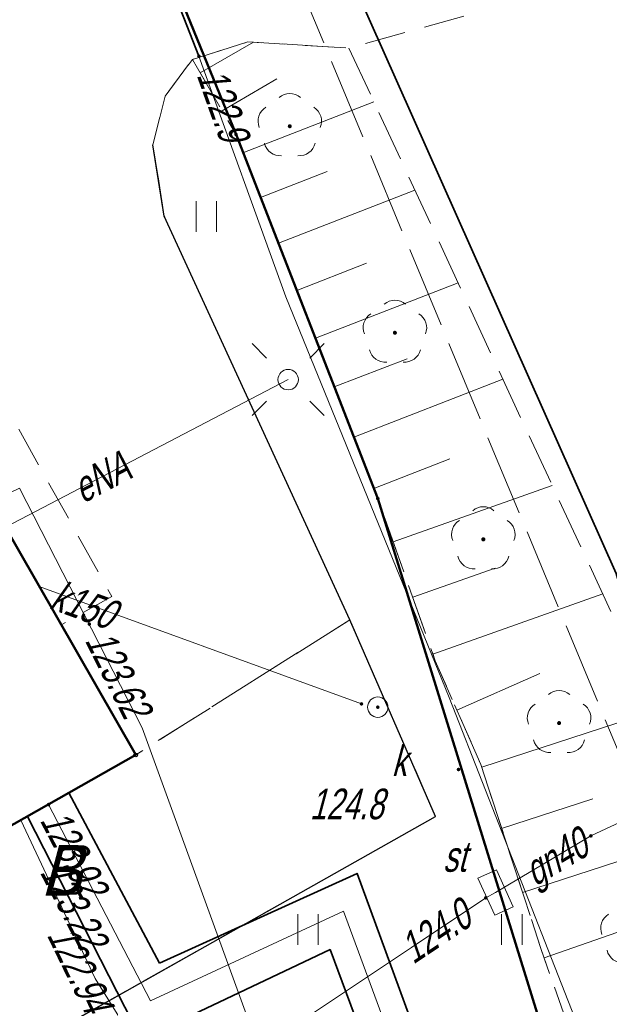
# Model space of a CAD drawing. Extents: x 7463256 to 7464485, y 5957341 to 5958260.
# Tile 60 of 256: x 7463654 to 7463669, y 5957431 to 5957455. Entities that reach past the tile are written whole.
import ezdxf
from ezdxf.enums import TextEntityAlignment as Align

# ---------------------------------------------------------------- set-up
doc = ezdxf.new("R2010")
doc.units = 0
doc.header["$MEASUREMENT"] = 0
for name, pattern in [('1.5_0.5', [2, 1.5, -0.5]), ('218-500', [1, 0.5, -0.5]), ('l219_500', [0]), ('mz1.0_0.5', [1.5, 1, -0.5]), ('mz1.25_0.5', [1.75, 1.25, -0.5]), ('mz2.0_0.5', [2.5, 2, -0.5])]:
    doc.linetypes.add(name, pattern=pattern)
doc.layers.get('0').update_dxf_attribs({"color": 2, "linetype": 'CONTINUOUS', "lineweight": 5})
for name, color, linetype in [('000 Inne (niezydentyfikowane)', 7, 'CONTINUOUS'), ('203-Punkt załamania granicy działki nie stabilizowany', 7, 'CONTINUOUS'), ('210-Oznaczenie użytku', 7, 'CONTINUOUS'), ('218-Granica użytku', 7, 'CONTINUOUS'), ('219-Linia granicy', 7, 'CONTINUOUS'), ('312-Budynek (powierzchnia)', 7, 'CONTINUOUS'), ('chodnik (powierzchnia)', 7, 'CONTINUOUS'), ('drzewo liściaste (punkt)', 7, 'CONTINUOUS'), ('jezdnia (powierzchnia)', 7, 'CONTINUOUS'), ('krawężnik (linia)', 7, 'CONTINUOUS'), ('latarnia na słupie lub maszcie (punkt)', 7, 'CONTINUOUS'), ('przewód ciepłowniczy (linia)', 7, 'CONTINUOUS'), ('przewód elektroenergetyczny (linia)', 7, 'CONTINUOUS'), ('przewód elektroenergetyczny (linia)-Atr1', 7, 'CONTINUOUS'), ('przewód gazowy (linia)', 7, 'CONTINUOUS'), ('przewód gazowy (linia)-Atr1', 7, 'CONTINUOUS'), ('przewód kanalizacyjny (linia)', 7, 'CONTINUOUS'), ('przewód kanalizacyjny (linia)-Atr1', 7, 'CONTINUOUS'), ('przewód telekomunikacyjny (linia)', 7, 'CONTINUOUS'), ('przewód telekomunikacyjny - projektowany lub w budowie (linia) - ob. projektowany', 7, 'CONTINUOUS'), ('przewód wodociągowy (linia)', 7, 'CONTINUOUS'), ('Punkt budynku', 7, 'CONTINUOUS'), ('punkt o określonej wysokości (sieć ciepłownicza)', 7, 'CONTINUOUS'), ('punkt o określonej wysokości (sieć ciepłownicza)-Atr2', 7, 'CONTINUOUS'), ('punkt o określonej wysokości (sieć ciepłownicza)-Atr3', 7, 'CONTINUOUS'), ('punkt o określonej wysokości (sieć elektroenergetyczna)', 7, 'CONTINUOUS'), ('punkt o określonej wysokości (sieć elektroenergetyczna)-Atr2', 7, 'CONTINUOUS'), ('punkt o określonej wysokości (sieć gazowa)', 7, 'CONTINUOUS'), ('punkt o określonej wysokości (sieć gazowa)-Atr2', 7, 'CONTINUOUS'), ('punkt o określonej wysokości (sieć kanalizacyjna)', 7, 'CONTINUOUS'), ('punkt o określonej wysokości (sieć telekomunikacyjna)', 7, 'CONTINUOUS'), ('punkt o określonej wysokości (sieć telekomunikacyjna)-Atr2', 7, 'CONTINUOUS'), ('punkt o określonej wysokości (sieć wodociągowa)-Atr2', 7, 'CONTINUOUS'), ('punkt wysokościowy naturalny', 7, 'CONTINUOUS'), ('punkt wysokościowy naturalny-Atr2', 7, 'CONTINUOUS'), ('rura ochronna - przewód ciepłowniczy (linia)', 7, 'CONTINUOUS'), ('rura ochronna - przewód elektroenergetyczny (linia)', 7, 'CONTINUOUS'), ('skarpa nieumocniona (powierzchnia)', 7, 'CONTINUOUS'), ('studzienka okrągła - przewód kanalizacyjny (punkt)', 7, 'CONTINUOUS'), ('studzienka okrągła - przewód kanalizacyjny (punkt)-Atr17', 7, 'CONTINUOUS'), ('szafa gazowa (punkt)', 7, 'CONTINUOUS'), ('szafa gazowa (punkt)-Atr17', 7, 'CONTINUOUS'), ('słup (punkt)', 7, 'CONTINUOUS'), ('trawnik (powierzchnia)', 7, 'CONTINUOUS'), ('trawnik (powierzchnia) - symbol', 7, 'CONTINUOUS')]:
    doc.layers.add(name, color=color, linetype=linetype)
doc.styles.get("Standard").update_dxf_attribs({"font": 'txt', "width": 0.75})

# ---------------------------------------------------------------- blocks, each defined once
blk = doc.blocks.new('PW01')
at = {"linetype": 'Continuous', "lineweight": 13}
h = blk.add_hatch(color=0, dxfattribs=at)
edge = h.paths.add_edge_path()
edge.add_arc((0, 0), 0.045, 0, 360)
blk = doc.blocks.new('SM011')
at = {"color": 0, "linetype": 'Continuous', "lineweight": 13}
for p, q in [((-0.53, 0.531), (-0.883, 0.884)), ((0.531, 0.531), (0.884, 0.884)), ((-0.53, -0.53), (-0.883, -0.883)), ((0.531, -0.53), (0.884, -0.883))]:
    blk.add_line(p, q, dxfattribs=at)
blk = doc.blocks.new('SM04')
at = {"color": 0, "linetype": 'Continuous', "lineweight": 13}
blk.add_circle((0, 0), 0.25, dxfattribs=at)
blk = doc.blocks.new('OP021')
at = {"linetype": 'Continuous', "lineweight": 13}
h = blk.add_hatch(color=0, dxfattribs=at)
edge = h.paths.add_edge_path()
edge.add_arc((0, 0), 0.05, 0, 360)
at = {"color": 0, "linetype": 'Continuous', "lineweight": 13}
for centre, start, end in [((0, 0.4), 49.272, 130.728), ((-0.38, 0.124), 121.308, 202.548), ((0.38, 0.124), 337.452, 58.692), ((-0.235, -0.324), 193.221, 274.871), ((0.235, -0.324), 265.129, 346.779)]:
    blk.add_arc(centre, 0.4, start, end, dxfattribs=at)
blk = doc.blocks.new('US15')
at = {"color": 0, "linetype": 'Continuous', "lineweight": 13}
blk.add_circle((0, 0), 0.25, dxfattribs=at)
blk = doc.blocks.new('US20')
at = {"color": 0, "linetype": 'Continuous', "lineweight": 13}
for p, q in [((-0.5, -0.25), (-0.5, 0.25)), ((-0.5, 0.25), (0.5, 0.25)), ((0.5, -0.25), (0.5, 0.25)), ((-0.5, -0.25), (0.5, -0.25))]:
    blk.add_line(p, q, dxfattribs=at)
blk = doc.blocks.new('TU04')
at = {"color": 0, "linetype": 'Continuous', "lineweight": 13}
for p, q in [((0, 0), (0, 0.75)), ((0.5, 0), (0.5, 0.75))]:
    blk.add_line(p, q, dxfattribs=at)
blk = doc.blocks.new('203')
at = {"linetype": 'Continuous', "lineweight": 0}
h = blk.add_hatch(color=0, dxfattribs=at)
edge = h.paths.add_edge_path()
edge.add_arc((0, 0), 0.045, 0, 360)
blk = doc.blocks.new('PUNKTBUD')
at = {"color": 0}
blk.add_circle((0, 0), 0.045, dxfattribs=at)

msp = doc.modelspace()

# ---------------------------------------------------------------- linework, layer by layer
at = {"layer": '000 Inne (niezydentyfikowane)', "color": 7, "linetype": 'Continuous', "lineweight": 13}
for p, q in [((7463658.81, 5957453.38), (7463660.12, 5957454.13)), ((7463659.35, 5957452.45), (7463660.69, 5957453.23)), ((7463659.86, 5957451.42), (7463663.07, 5957452.67)), ((7463660.29, 5957450.32), (7463661.93, 5957450.96)), ((7463660.73, 5957449.2), (7463664.08, 5957450.5)), ((7463661.18, 5957448.04), (7463662.89, 5957448.71)), ((7463661.64, 5957446.87), (7463665.14, 5957448.23)), ((7463662.1, 5957445.67), (7463663.89, 5957446.36)), ((7463662.58, 5957444.44), (7463666.24, 5957445.86)), ((7463663.07, 5957443.18), (7463664.94, 5957443.91)), ((7463663.55, 5957441.87), (7463667.45, 5957443.25)), ((7463664.03, 5957440.51), (7463666.05, 5957441.22)), ((7463664.52, 5957439.11), (7463668.69, 5957440.59)), ((7463665.11, 5957437.74), (7463667.15, 5957438.64)), ((7463665.72, 5957436.34), (7463670.01, 5957437.74)), ((7463666.21, 5957434.83), (7463668.45, 5957435.56)), ((7463666.72, 5957433.26), (7463671.39, 5957434.78)), ((7463667.25, 5957431.66), (7463669.66, 5957432.5))]:
    msp.add_line(p, q, dxfattribs=at)
at = {"layer": '218-Granica użytku', "color": 3, "linetype": '218-500', "lineweight": 18, "flags": 128}
for points in [[(7463659.69, 5957451.87), (7463657.46, 5957457.34)], [(7463663.17, 5957442.93), (7463659.69, 5957451.87)], [(7463668.61, 5957425.36), (7463663.17, 5957442.93)]]:
    msp.add_lwpolyline(points, dxfattribs=at)
at = {"layer": '219-Linia granicy', "color": 3, "linetype": 'l219_500', "lineweight": 50, "flags": 128}
for points in [[(7463659.69, 5957451.87), (7463654.83, 5957463.8)], [(7463663.17, 5957442.93), (7463659.69, 5957451.87)], [(7463668.61, 5957425.36), (7463663.17, 5957442.93)]]:
    msp.add_lwpolyline(points, dxfattribs=at)
at = {"layer": '312-Budynek (powierzchnia)', "color": 7, "linetype": 'Continuous', "lineweight": 50, "flags": 128}
for points in [[(7463650.95, 5957447.6), (7463657.23, 5957436.64)], [(7463657.23, 5957436.64), (7463643.882, 5957429.068)]]:
    msp.add_lwpolyline(points, dxfattribs=at)
at = {"layer": 'chodnik (powierzchnia)', "color": 7, "linetype": 'mz1.0_0.5', "lineweight": 18, "flags": 128}
msp.add_lwpolyline([(7463662.48, 5957439.95), (7463657.23, 5957436.64), (7463655.4, 5957439.83), (7463656.64, 5957440.53), (7463653.4, 5957446.36), (7463652.14, 5957445.52), (7463651.15, 5957447.25), (7463652.62, 5957448.29), (7463652.36, 5957449.66), (7463652.22, 5957450.77), (7463652.44, 5957452.21), (7463652.83, 5957453.51), (7463653.27, 5957454.47), (7463653.81, 5957455.03), (7463654.79, 5957455.79), (7463657.46, 5957457.34), (7463658.82, 5957458.18), (7463659.65, 5957458.95), (7463660.04, 5957459.71), (7463670.21, 5957464.71), (7463670.16, 5957464.34), (7463670.11, 5957463.87), (7463670.07, 5957463.4), (7463670.03, 5957462.94), (7463670, 5957462.47), (7463669.97, 5957462), (7463669.93, 5957461.54), (7463669.9, 5957461.08), (7463669.87, 5957460.62), (7463669.84, 5957460.15), (7463669.81, 5957459.69), (7463669.78, 5957459.23), (7463669.76, 5957458.77), (7463669.74, 5957458.3), (7463669.72, 5957457.84), (7463669.71, 5957457.38), (7463669.7, 5957456.92), (7463669.69, 5957456.45), (7463669.68, 5957455.99), (7463662.46, 5957453.99), (7463659.98, 5957454.14), (7463658.62, 5957453.71), (7463657.95, 5957452.81), (7463657.65, 5957451.61), (7463657.93, 5957449.86)], close=True, dxfattribs=at)
at = {"layer": 'jezdnia (powierzchnia)', "color": 7, "linetype": '1.5_0.5', "lineweight": 18, "flags": 128}
for points in [[(7463643.875, 5957429.081), (7463657.23, 5957436.64), (7463662.48, 5957439.95)], [(7463662.48, 5957439.95), (7463664.59, 5957435.13), (7463646.209, 5957424.761)]]:
    msp.add_lwpolyline(points, dxfattribs=at)
at = {"layer": 'krawężnik (linia)', "color": 7, "linetype": 'Continuous', "lineweight": 25, "flags": 128}
msp.add_lwpolyline([(7463646.209, 5957424.761), (7463664.59, 5957435.13), (7463662.48, 5957439.95), (7463657.93, 5957449.86), (7463657.65, 5957451.61)], dxfattribs=at)
at = {"layer": 'przewód ciepłowniczy (linia)', "color": 212, "linetype": 'Continuous', "lineweight": 18, "flags": 128}
msp.add_lwpolyline([(7463655.09, 5957435.42), (7463657.59, 5957430.6), (7463662.33, 5957432.8), (7463666.682, 5957420.994)], dxfattribs=at)
at = {"layer": 'przewód elektroenergetyczny (linia)', "color": 1, "linetype": 'Continuous', "lineweight": 18, "flags": 128}
for points in [[(7463651.411, 5957598.199), (7463651.48, 5957584.91), (7463651.38, 5957565.24), (7463651.36, 5957562.34), (7463652.25, 5957541.98), (7463652.03, 5957539.46), (7463651.08, 5957537.88), (7463645.2, 5957532.52), (7463638.78, 5957527.04), (7463636.21, 5957524.93), (7463638.44, 5957518.02), (7463639.3, 5957516.14), (7463641.02, 5957511.94), (7463636.62, 5957502), (7463636.79, 5957501.27), (7463637.6, 5957500.71), (7463650.99, 5957479.09), (7463658.5, 5957464.26), (7463659.74, 5957461.92), (7463669.02, 5957441.09), (7463671.79, 5957431.51), (7463668.23, 5957427.7), (7463669.759, 5957423.264)], [(7463671.394, 5957424.469), (7463669.46, 5957426.89), (7463668.49, 5957428.95), (7463664.92, 5957438.05), (7463660.91, 5957447.88), (7463658.78, 5957453.79), (7463657.27, 5957457.64)], [(7463660.97, 5957445.85), (7463654.03, 5957442.23)]]:
    msp.add_lwpolyline(points, dxfattribs=at)
at = {"layer": 'przewód gazowy (linia)', "color": 40, "linetype": 'Continuous', "lineweight": 18, "flags": 128}
msp.add_lwpolyline([(7463646.968, 5957423.357), (7463649.18, 5957426.18), (7463649.86, 5957426.27), (7463652.41, 5957424.19), (7463661.05, 5957429.95), (7463664, 5957431.91), (7463665.82, 5957433.13), (7463666.06, 5957433.26), (7463668.4, 5957434.65), (7463670.45, 5957435.61), (7463679.38, 5957441.15), (7463681.77, 5957442.64), (7463683.91, 5957443.28), (7463694.62, 5957446.48), (7463695.04, 5957446.48), (7463695.75, 5957446.42)], dxfattribs=at)
at = {"layer": 'przewód kanalizacyjny (linia)', "color": 34, "linetype": 'Continuous', "lineweight": 18, "flags": 128}
msp.add_lwpolyline([(7463654.86, 5957440.77), (7463662.77, 5957437.89)], dxfattribs=at)
at = {"layer": 'przewód telekomunikacyjny (linia)', "color": 30, "linetype": 'Continuous', "lineweight": 18, "flags": 128}
msp.add_lwpolyline([(7463664.048, 5957419.051), (7463660.84, 5957427.8), (7463657.39, 5957437.3), (7463654.38, 5957443.19), (7463653.67, 5957442.85)], dxfattribs=at)
at = {"layer": 'przewód telekomunikacyjny - projektowany lub w budowie (linia) - ob. projektowany', "color": 30, "linetype": 'mz2.0_0.5', "lineweight": 18, "flags": 128}
msp.add_lwpolyline([(7463413.42, 5957517.41), (7463410.84, 5957533.74), (7463431.23, 5957536.93), (7463433.06, 5957539.05), (7463435.21, 5957539.24), (7463437, 5957537.76), (7463460.31, 5957541.32), (7463461.48, 5957543.69), (7463467.27, 5957542.29), (7463470.76, 5957542.77), (7463477.71, 5957539.31), (7463488.01, 5957541.08), (7463489.44, 5957531.37), (7463530.84, 5957537.68), (7463545.63, 5957539.63), (7463555.26, 5957540.13), (7463555.96, 5957541.75), (7463562.52, 5957541.9), (7463572.79, 5957541), (7463581.12, 5957539.74), (7463596.69, 5957535.13), (7463607.56, 5957530.27), (7463613.92, 5957525.55), (7463633.51, 5957503.42), (7463638.24, 5957496.95), (7463638.73, 5957495.47), (7463639.99, 5957494.45), (7463649.9, 5957479.61), (7463659.63, 5957459.45), (7463672.96, 5957427.37), (7463673.317, 5957425.888)], dxfattribs=at)
at = {"layer": 'przewód wodociągowy (linia)', "color": 5, "linetype": 'Continuous', "lineweight": 18, "flags": 128}
msp.add_lwpolyline([(7463664.764, 5957419.579), (7463658.71, 5957426.23), (7463657.52, 5957429.09), (7463656.23, 5957431.15), (7463654.41, 5957435.04)], dxfattribs=at)
at = {"layer": 'rura ochronna - przewód ciepłowniczy (linia)', "color": 212, "linetype": 'Continuous', "lineweight": 35, "flags": 128}
for points in [[(7463666.175, 5957420.62), (7463662, 5957431.86), (7463657.36, 5957429.66), (7463654.57, 5957435.13), (7463655.59, 5957435.71), (7463657.81, 5957431.53)], [(7463657.81, 5957431.53), (7463662.66, 5957433.73), (7463667.186, 5957421.366)]]:
    msp.add_lwpolyline(points, dxfattribs=at)
at = {"layer": 'rura ochronna - przewód elektroenergetyczny (linia)', "color": 1, "linetype": 'Continuous', "lineweight": 35, "flags": 128}
for points in [[(7463637.6, 5957500.71), (7463650.99, 5957479.09), (7463658.5, 5957464.26), (7463659.74, 5957461.92), (7463669.02, 5957441.09), (7463671.79, 5957431.51), (7463668.23, 5957427.7)], [(7463658.78, 5957453.79), (7463657.27, 5957457.64)]]:
    msp.add_lwpolyline(points, dxfattribs=at)
at = {"layer": 'skarpa nieumocniona (powierzchnia)', "color": 7, "linetype": 'mz1.25_0.5', "lineweight": 18, "flags": 128}
msp.add_lwpolyline([(7463662.46, 5957453.99), (7463672.21, 5957433.02), (7463673.99, 5957426.38), (7463671.04, 5957424.21), (7463669.41, 5957425.51), (7463667.17, 5957431.89), (7463665.7, 5957436.4), (7463664.58, 5957438.95), (7463663.17, 5957442.93), (7463659.69, 5957451.87), (7463658.62, 5957453.71), (7463659.98, 5957454.14)], close=True, dxfattribs=at)
at = {"layer": 'trawnik (powierzchnia)', "color": 7, "linetype": 'mz1.0_0.5', "lineweight": 18, "flags": 128}
msp.add_lwpolyline([(7463659.69, 5957451.87), (7463663.17, 5957442.93), (7463664.58, 5957438.95), (7463665.7, 5957436.4), (7463667.17, 5957431.89), (7463669.41, 5957425.51), (7463671.04, 5957424.21), (7463661.24, 5957416.98), (7463649.91, 5957424.9), (7463647.79, 5957421.83), (7463646.21, 5957424.76), (7463664.59, 5957435.13), (7463662.48, 5957439.95), (7463657.93, 5957449.86), (7463657.65, 5957451.61), (7463657.95, 5957452.81), (7463658.62, 5957453.71)], close=True, dxfattribs=at)

# ---------------------------------------------------------------- block references
at = {"layer": '203-Punkt załamania granicy działki nie stabilizowany', "color": 3, "linetype": 'Continuous', "lineweight": 18}
for p in [(7463659.69, 5957451.87), (7463663.17, 5957442.93)]:
    msp.add_blockref('203', p, dxfattribs=at)
at = {"layer": 'drzewo liściaste (punkt)', "color": 94, "linetype": 'Continuous', "lineweight": 13}
for p in [(7463661.01, 5957452.07), (7463663.59, 5957447), (7463665.76, 5957441.93), (7463667.62, 5957437.42), (7463669.42, 5957432.26)]:
    msp.add_blockref('OP021', p, dxfattribs=at)
at = {"layer": 'latarnia na słupie lub maszcie (punkt)', "color": 7, "linetype": 'Continuous', "lineweight": 18}
msp.add_blockref('SM011', (7463660.97, 5957445.85), dxfattribs=at)
at = {"layer": 'Punkt budynku', "color": 5, "linetype": 'Continuous', "lineweight": 18}
msp.add_blockref('PUNKTBUD', (7463657.23, 5957436.64), dxfattribs=at)
at = {"layer": 'punkt o określonej wysokości (sieć ciepłownicza)', "color": 212, "linetype": 'Continuous', "lineweight": 13}
msp.add_blockref('PW01', (7463655.09, 5957435.42), dxfattribs=at)
at = {"layer": 'punkt o określonej wysokości (sieć elektroenergetyczna)', "color": 1, "linetype": 'Continuous', "lineweight": 13}
msp.add_blockref('PW01', (7463658.78, 5957453.79), dxfattribs=at)
at = {"layer": 'punkt o określonej wysokości (sieć gazowa)', "color": 40, "linetype": 'Continuous', "lineweight": 13}
for p in [(7463668.4, 5957434.65), (7463665.82, 5957433.13)]:
    msp.add_blockref('PW01', p, dxfattribs=at)
at = {"layer": 'punkt o określonej wysokości (sieć kanalizacyjna)', "color": 34, "linetype": 'Continuous', "lineweight": 13}
for p in [(7463662.77, 5957437.89), (7463663.17, 5957437.81)]:
    msp.add_blockref('PW01', p, dxfattribs=at)
at = {"layer": 'punkt o określonej wysokości (sieć telekomunikacyjna)', "color": 30, "linetype": 'Continuous', "lineweight": 13}
msp.add_blockref('PW01', (7463656.09, 5957439.85), dxfattribs=at)
at = {"layer": 'punkt wysokościowy naturalny', "color": 7, "linetype": 'Continuous', "lineweight": 13}
msp.add_blockref('PW01', (7463665.15, 5957436.28), dxfattribs=at)
at = {"layer": 'studzienka okrągła - przewód kanalizacyjny (punkt)', "color": 34, "linetype": 'Continuous', "lineweight": 18}
msp.add_blockref('US15', (7463663.17, 5957437.81), dxfattribs=at)
at = {"layer": 'szafa gazowa (punkt)', "color": 7, "linetype": 'Continuous', "lineweight": 18, "rotation": 114.567}
msp.add_blockref('US20', (7463666.06, 5957433.26), dxfattribs=at)
at = {"layer": 'słup (punkt)', "color": 7, "linetype": 'Continuous', "lineweight": 18}
msp.add_blockref('SM04', (7463660.97, 5957445.85), dxfattribs=at)
at = {"layer": 'trawnik (powierzchnia) - symbol', "color": 7, "linetype": 'Continuous', "lineweight": 18}
for p in [(7463658.71, 5957449.48), (7463661.21, 5957431.98), (7463666.21, 5957431.98)]:
    msp.add_blockref('TU04', p, dxfattribs=at)

# ---------------------------------------------------------------- texts
at = {"layer": '210-Oznaczenie użytku', "color": 3, "linetype": 'Continuous', "lineweight": 18, "oblique": 15, "width": 0.9}
msp.add_text('B', height=1.25, dxfattribs=at).set_placement((7463654.89, 5957433.18))
at = {"layer": 'przewód elektroenergetyczny (linia)-Atr1', "color": 1, "oblique": 15, "width": 0.72}
msp.add_text('eNA', height=0.75, rotation=27.575, dxfattribs=at).set_placement((7463655.75, 5957443.13), align=Align.MIDDLE_LEFT)
at = {"layer": 'przewód gazowy (linia)-Atr1', "color": 7, "oblique": 15, "width": 0.72}
msp.add_text('gn40', height=0.75, rotation=30.711, dxfattribs=at).set_placement((7463666.84, 5957433.72), align=Align.MIDDLE_LEFT)
at = {"layer": 'przewód kanalizacyjny (linia)-Atr1', "color": 34, "oblique": 15, "width": 0.72}
msp.add_text('k150', height=0.75, rotation=340.01, dxfattribs=at).set_placement((7463655.08, 5957440.24))
at = {"layer": 'punkt o określonej wysokości (sieć ciepłownicza)-Atr2', "color": 212, "oblique": 15, "width": 0.72}
msp.add_text('123.92', height=0.75, rotation=-62.585, dxfattribs=at).set_placement((7463655.2, 5957435.21), align=Align.MIDDLE_LEFT)
at = {"layer": 'punkt o określonej wysokości (sieć ciepłownicza)-Atr3', "color": 212, "oblique": 15, "width": 0.72}
msp.add_text('123.22', height=0.75, rotation=-62.585, dxfattribs=at).set_placement((7463655.2, 5957433.935), align=Align.MIDDLE_LEFT)
at = {"layer": 'punkt o określonej wysokości (sieć elektroenergetyczna)-Atr2', "color": 1, "oblique": 15, "width": 0.72}
msp.add_text('122.9', height=0.75, rotation=289.56, dxfattribs=at).set_placement((7463658.72, 5957453.33))
at = {"layer": 'punkt o określonej wysokości (sieć gazowa)-Atr2', "color": 40, "oblique": 15, "width": 0.72}
msp.add_text('124.0', height=0.75, rotation=33.835, dxfattribs=at).set_placement((7463664.58, 5957432.3), align=Align.MIDDLE_CENTER)
at = {"layer": 'punkt o określonej wysokości (sieć telekomunikacyjna)-Atr2', "color": 30, "oblique": 15, "width": 0.72}
msp.add_text('123.62', height=0.75, rotation=296.57, dxfattribs=at).set_placement((7463655.97, 5957439.45))
at = {"layer": 'punkt o określonej wysokości (sieć wodociągowa)-Atr2', "color": 5, "oblique": 15, "width": 0.72}
msp.add_text('122.94', height=0.75, rotation=295.88, dxfattribs=at).set_placement((7463655.04, 5957432.22))
at = {"layer": 'punkt wysokościowy naturalny-Atr2', "color": 7, "oblique": 15, "width": 0.72}
msp.add_text('124.8', height=0.75, dxfattribs=at).set_placement((7463661.5, 5957435.06))
at = {"layer": 'studzienka okrągła - przewód kanalizacyjny (punkt)-Atr17', "color": 34, "oblique": 15, "width": 0.72}
msp.add_text('k', height=0.75, dxfattribs=at).set_placement((7463663.51, 5957436.12))
at = {"layer": 'szafa gazowa (punkt)-Atr17', "color": 7, "oblique": 15, "width": 0.72}
msp.add_text('st', height=0.75, dxfattribs=at).set_placement((7463664.77, 5957433.77))

doc.saveas('drawing.dxf')
